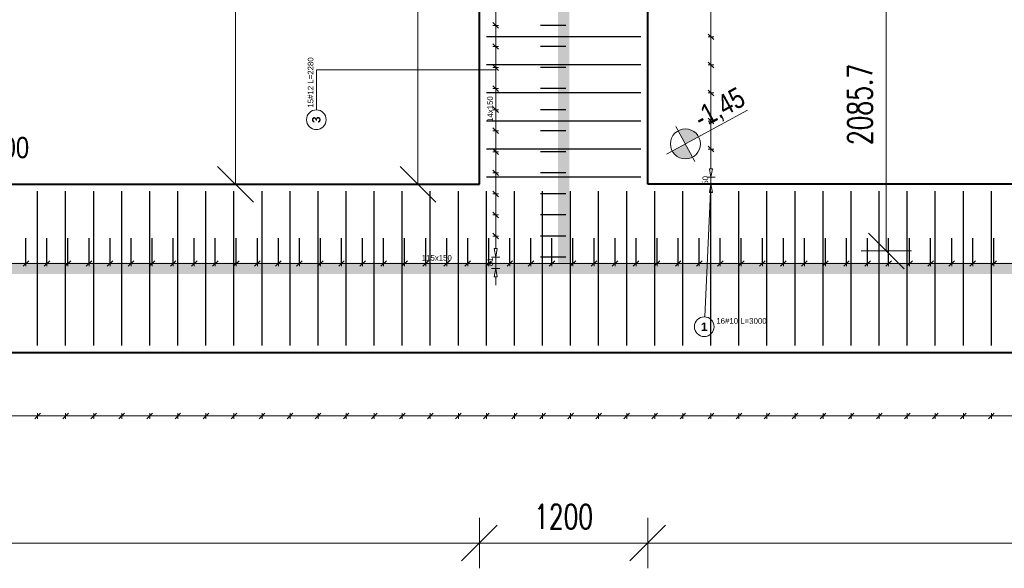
# Model space of a CAD drawing. Extents: x -274995 to 107519, y -337635 to 244261.
# Tile 11 of 49: x 52430 to 59450, y -60697 to -56789. Entities that reach past the tile are written whole.
import ezdxf

# ---------------------------------------------------------------- set-up
doc = ezdxf.new("R2010")
doc.units = 0
doc.header["$LTSCALE"] = 10
doc.header["$MEASUREMENT"] = 0
for name, color, linetype, lineweight in [('P-Linia1', 3, 'Continuous', 40), ('P-Opis', 1, 'Continuous', 18), ('P-Opis fundamenty', 193, 'Continuous', 9), ('P-Wymiar', 254, 'Continuous', 9)]:
    doc.layers.add(name, color=color, linetype=linetype, lineweight=lineweight)
doc.layers.add('RCAD_opis rozkładu', color=7, linetype='Continuous')
doc.layers.add('RCAD_rozkład pręta', color=7, linetype='Continuous')
doc.styles.add('_Fd Opis', font='arial.ttf', dxfattribs={"width": 0.8})
doc.styles.add('ROMANS', font='romans.shx', dxfattribs={"width": 0.7})
doc.styles.add('style1', font='arial.ttf')
doc.styles.add('style3', font='arialbd.ttf')
doc.dimstyles.new('A100', dxfattribs={"dimscale": 100, "dimtxt": 1.75, "dimasz": 0.1, "dimexe": 0, "dimexo": 0, "dimgap": 1, "dimtad": 1, "dimdec": 4, "dimrnd": 0.1, "dimdsep": 46, "dimtxsty": 'ROMANS', "dimblk": '[[[[[[[[', "dimcen": 2, "dimdle": 2, "dimse1": 1, "dimse2": 1, "dimclrd": 256, "dimclrt": 1, "dimadec": 0, "dimazin": 0, "dimtfac": 1, "dimtdec": 4, "dimtix": 1, "dimtmove": 2, "dimatfit": 3, "dimldrblk": '[[[[[[[[', "dimfxl": 1, "dimtvp": 0.6, "dimtolj": 1, "dimlwd": 9, "dimarcsym": 0})

# ---------------------------------------------------------------- blocks, each defined once
blk = doc.blocks.new('[[[[[[[[')
at = {"layer": 'P-Wymiar'}
for p, q in [((0, 18), (0, -18)), ((-12.73, -12.73), (12.73, 12.73)), ((0, 0), (-4.63, 0))]:
    blk.add_line(p, q, dxfattribs=at)
blk = doc.blocks.new('*D506')
at = {"layer": 'Defpoints', "color": 0, "transparency": 16777216}
for p in [(55367.6, -56350.5), (58608.4, -56350.5), (55367.6, -58436.1)]:
    blk.add_point(p, dxfattribs=at)
at = {"layer": 'P-Wymiar', "lineweight": 9, "transparency": 16777216}
blk.add_line((58608.4, -58426.1), (58608.4, -56360.5), dxfattribs=at)
at = {"layer": 'P-Wymiar', "lineweight": 9, "transparency": 16777216, "xscale": 10, "yscale": 10, "zscale": 10}
for p, rotation in [((58608.4, -56350.5), 90), ((58608.4, -58436.1), 270)]:
    blk.add_blockref('[[[[[[[[', p, dxfattribs=dict(at, rotation=rotation))
at = {"layer": 'P-Wymiar', "color": 1, "transparency": 16777216, "insert": (58420.9, -57393.3), "char_height": 175, "attachment_point": 5, "rotation": 90, "style": 'ROMANS'}
blk.add_mtext('\\A1;2085.7', dxfattribs=at)
blk = doc.blocks.new('*D564')
at = {"layer": 'Defpoints', "color": 0, "transparency": 16777216}
for p in [(47432.8, -57961.1), (55707.7, -57961.1), (55707.7, -60517.2)]:
    blk.add_point(p, dxfattribs=at)
at = {"layer": 'P-Wymiar', "lineweight": 9, "transparency": 16777216}
blk.add_line((47442.8, -60517.2), (55697.7, -60517.2), dxfattribs=at)
at = {"layer": 'P-Wymiar', "lineweight": 9, "transparency": 16777216, "xscale": 10, "yscale": 10, "zscale": 10, "rotation": 180}
blk.add_blockref('[[[[[[[[', (47432.8, -60517.2), dxfattribs=at)
at = {"layer": 'P-Wymiar', "lineweight": 9, "transparency": 16777216, "xscale": 10, "yscale": 10, "zscale": 10}
blk.add_blockref('[[[[[[[[', (55707.7, -60517.2), dxfattribs=at)
at = {"layer": 'P-Wymiar', "color": 1, "transparency": 16777216, "insert": (51570.3, -60329.7), "char_height": 175, "attachment_point": 5, "style": 'ROMANS'}
blk.add_mtext('\\A1;8275', dxfattribs=at)
blk = doc.blocks.new('*D565')
at = {"layer": 'Defpoints', "color": 0, "transparency": 16777216}
for p in [(55707.7, -57961.1), (56907.7, -57961.1), (56907.7, -60517.2)]:
    blk.add_point(p, dxfattribs=at)
at = {"layer": 'P-Wymiar', "lineweight": 9, "transparency": 16777216}
blk.add_line((55717.7, -60517.2), (56897.7, -60517.2), dxfattribs=at)
at = {"layer": 'P-Wymiar', "lineweight": 9, "transparency": 16777216, "xscale": 10, "yscale": 10, "zscale": 10, "rotation": 180}
blk.add_blockref('[[[[[[[[', (55707.7, -60517.2), dxfattribs=at)
at = {"layer": 'P-Wymiar', "lineweight": 9, "transparency": 16777216, "xscale": 10, "yscale": 10, "zscale": 10}
blk.add_blockref('[[[[[[[[', (56907.7, -60517.2), dxfattribs=at)
at = {"layer": 'P-Wymiar', "color": 1, "transparency": 16777216, "insert": (56307.7, -60329.7), "char_height": 175, "attachment_point": 5, "style": 'ROMANS'}
blk.add_mtext('\\A1;1200', dxfattribs=at)
blk = doc.blocks.new('*D591')
at = {"layer": 'Defpoints', "color": 0, "transparency": 16777216}
for p in [(56907.7, -57961.1), (63532.7, -57961.1), (63532.7, -60517.2)]:
    blk.add_point(p, dxfattribs=at)
at = {"layer": 'P-Wymiar', "lineweight": 9, "transparency": 16777216}
blk.add_line((56917.7, -60517.2), (63522.7, -60517.2), dxfattribs=at)
at = {"layer": 'P-Wymiar', "lineweight": 9, "transparency": 16777216, "xscale": 10, "yscale": 10, "zscale": 10, "rotation": 180}
blk.add_blockref('[[[[[[[[', (56907.7, -60517.2), dxfattribs=at)
at = {"layer": 'P-Wymiar', "lineweight": 9, "transparency": 16777216, "xscale": 10, "yscale": 10, "zscale": 10}
blk.add_blockref('[[[[[[[[', (63532.7, -60517.2), dxfattribs=at)
at = {"layer": 'P-Wymiar', "color": 1, "transparency": 16777216, "insert": (60220.2, -60329.7), "char_height": 175, "attachment_point": 5, "style": 'ROMANS'}
blk.add_mtext('\\A1;6625', dxfattribs=at)
blk = doc.blocks.new('A$C798F0764')
at = {"layer": 'P-Opis'}
h = blk.add_hatch(color=1, dxfattribs=at)
h.dxf.hatch_style = 1
h.paths.add_polyline_path([(87, -43), (-30, -160, 0.414214), (204, -160)])
h.paths.add_polyline_path([(-30, 74), (87, -43), (204, 74, 0.414214)])
at = {"layer": 'P-Opis', "color": 1}
for p, q in [((-80, -210), (636, 506)), ((-68, 111), (241, -198))]:
    blk.add_line(p, q, dxfattribs=at)
blk.add_circle((87, -43), 165, dxfattribs=at)
blk = doc.blocks.new('*D599')
at = {"layer": 'Defpoints', "color": 0, "transparency": 16777216}
for p in [(55269.6, -54861.1), (55707.7, -54861.1), (55707.7, -57961.1)]:
    blk.add_point(p, dxfattribs=at)
at = {"layer": 'P-Wymiar', "lineweight": 9, "transparency": 16777216}
blk.add_line((55269.6, -57951.1), (55269.6, -54871.1), dxfattribs=at)
at = {"layer": 'P-Wymiar', "lineweight": 9, "transparency": 16777216, "xscale": 10, "yscale": 10, "zscale": 10}
for p, rotation in [((55269.6, -54861.1), 90), ((55269.6, -57961.1), 270)]:
    blk.add_blockref('[[[[[[[[', p, dxfattribs=dict(at, rotation=rotation))
at = {"layer": 'P-Wymiar', "color": 1, "transparency": 16777216, "insert": (55082.1, -56411.1), "char_height": 175, "attachment_point": 5, "rotation": 90, "style": 'ROMANS'}
blk.add_mtext('\\A1;3100', dxfattribs=at)
blk = doc.blocks.new('*D641')
at = {"layer": 'Defpoints', "color": 0, "transparency": 16777216}
for p in [(50807.7, -48116.1), (50807.7, -57961.1), (53968.9, -57961.1)]:
    blk.add_point(p, dxfattribs=at)
at = {"layer": 'P-Wymiar', "lineweight": 9, "transparency": 16777216}
blk.add_line((53968.9, -48126.1), (53968.9, -57951.1), dxfattribs=at)
at = {"layer": 'P-Wymiar', "lineweight": 9, "transparency": 16777216, "xscale": 10, "yscale": 10, "zscale": 10}
for p, rotation in [((53968.9, -48116.1), 90), ((53968.9, -57961.1), 270)]:
    blk.add_blockref('[[[[[[[[', p, dxfattribs=dict(at, rotation=rotation))
at = {"layer": 'P-Wymiar', "color": 1, "transparency": 16777216, "insert": (53781.4, -53038.6), "char_height": 175, "attachment_point": 5, "rotation": 90, "style": 'ROMANS'}
blk.add_mtext('\\A1;9845', dxfattribs=at)

msp = doc.modelspace()

# ---------------------------------------------------------------- linework, layer by layer
at = {"layer": 'Defpoints', "color": 40, "true_color": 0xe7c923, "const_width": 80}
for points in [[(64132.71154, -53461.12697), (64132.71154, -58561.12831), (56307.74774, -58561.12831), (56307.74774, -54861.12697)], [(56307.74774, -58561.12831), (46832.74774, -58561.12831), (46832.76952, -54861.12697)]]:
    msp.add_lwpolyline(points, dxfattribs=at)
at = {"layer": 'P-Linia1'}
for points in [[(40007.78413, -59161.12697), (64732.71154, -59161.12697), (64732.71154, -43866.12831), (50782.74774, -43866.12831)], [(55707.74774, -57961.12697), (55707.74774, -45066.12831)], [(56907.74774, -57961.12697), (56907.74774, -45066.12831), (63532.71154, -45066.12831), (63532.71154, -57961.12697), (56907.74774, -57961.12697)], [(47432.76952, -57961.12697), (55707.74774, -57961.12697)]]:
    msp.add_lwpolyline(points, dxfattribs=at)
at = {"layer": 'RCAD_opis rozkładu', "color": 8, "lineweight": 0}
for p, q in [((55823.8821, -56830.21066), (55823.8821, -56680.21066)), ((57358.23148, -56711.12697), (57358.23148, -56911.12697)), ((55843.8821, -56850.21066), (55803.8821, -56810.21066)), ((55803.8821, -56830.21066), (55843.8821, -56830.21066)), ((55823.8821, -56980.21066), (55823.8821, -56830.21066)), ((57338.23148, -56891.12697), (57378.23148, -56931.12697)), ((57378.23148, -56911.12697), (57338.23148, -56911.12697)), ((57358.23148, -56911.12697), (57358.23148, -57111.12697)), ((55843.8821, -57000.21066), (55803.8821, -56960.21066)), ((55803.8821, -56980.21066), (55843.8821, -56980.21066)), ((55823.8821, -57130.21066), (55823.8821, -56980.21066)), ((55843.8821, -57150.21066), (55803.8821, -57110.21066)), ((55803.8821, -57130.21066), (55843.8821, -57130.21066)), ((55823.8821, -57280.21066), (55823.8821, -57130.21066)), ((57338.23148, -57091.12697), (57378.23148, -57131.12697)), ((57378.23148, -57111.12697), (57338.23148, -57111.12697)), ((57358.23148, -57111.12697), (57358.23148, -57311.12697)), ((54545.13293, -57145.28456), (55823.8821, -57145.28456)), ((54545.13293, -57145.28456), (54545.13293, -57431.74586)), ((55843.8821, -57300.21066), (55803.8821, -57260.21066)), ((55803.8821, -57280.21066), (55843.8821, -57280.21066)), ((55823.8821, -57430.21066), (55823.8821, -57280.21066)), ((57338.23148, -57291.12697), (57378.23148, -57331.12697)), ((57378.23148, -57311.12697), (57338.23148, -57311.12697)), ((57358.23148, -57311.12697), (57358.23148, -57511.12697)), ((55843.8821, -57450.21066), (55803.8821, -57410.21066)), ((55803.8821, -57430.21066), (55843.8821, -57430.21066)), ((55823.8821, -57505.21066), (55823.8821, -57430.21066)), ((55823.8821, -57505.21066), (55823.8821, -57580.21066)), ((57338.23148, -57491.12697), (57378.23148, -57531.12697)), ((57378.23148, -57511.12697), (57338.23148, -57511.12697)), ((57358.23148, -57511.12697), (57358.23148, -57711.12697)), ((55803.8821, -57560.21066), (55843.8821, -57600.21066)), ((55803.8821, -57580.21066), (55843.8821, -57580.21066)), ((55823.8821, -57580.21066), (55823.8821, -57730.21066)), ((57338.23148, -57691.12697), (57378.23148, -57731.12697)), ((55803.8821, -57710.21066), (55843.8821, -57750.21066)), ((55803.8821, -57730.21066), (55843.8821, -57730.21066)), ((55823.8821, -57730.21066), (55823.8821, -57880.21066)), ((57378.23148, -57711.12697), (57338.23148, -57711.12697)), ((57358.23148, -57711.12697), (57358.23148, -57851.12697)), ((55803.8821, -57860.21066), (55843.8821, -57900.21066)), ((55803.8821, -57880.21066), (55843.8821, -57880.21066)), ((55823.8821, -57880.21066), (55823.8821, -58030.21066)), ((57358.23148, -57911.12697), (57348.23148, -57851.12697)), ((57368.23148, -57851.12697), (57348.23148, -57851.12697)), ((57368.23148, -57851.12697), (57358.23148, -57911.12697)), ((57313.94508, -58906.37074), (57358.23148, -57961.12697)), ((57388.23148, -57911.12697), (57328.23148, -57911.12697)), ((57388.23148, -57961.12697), (57328.23148, -57961.12697)), ((57348.23148, -58021.12697), (57358.23148, -57961.12697)), ((57358.23148, -57911.12697), (57358.23148, -57961.12697)), ((57358.23148, -57961.12697), (57368.23148, -58021.12697)), ((55803.8821, -58010.21066), (55843.8821, -58050.21066)), ((55803.8821, -58030.21066), (55843.8821, -58030.21066)), ((55823.8821, -58030.21066), (55823.8821, -58180.21066)), ((57348.23148, -58021.12697), (57368.23148, -58021.12697)), ((57358.23148, -58081.12697), (57358.23148, -58021.12697)), ((55803.8821, -58160.21066), (55843.8821, -58200.21066)), ((55803.8821, -58180.21066), (55843.8821, -58180.21066)), ((55823.8821, -58180.21066), (55823.8821, -58330.21066)), ((55803.8821, -58310.21066), (55843.8821, -58350.21066)), ((55803.8821, -58330.21066), (55843.8821, -58330.21066)), ((55823.8821, -58330.21066), (55823.8821, -58420.21066)), ((55823.8821, -58480.21066), (55813.8821, -58420.21066)), ((55833.8821, -58420.21066), (55813.8821, -58420.21066)), ((55833.8821, -58420.21066), (55823.8821, -58480.21066)), ((52474.62377, -58526.12697), (52324.62377, -58526.12697)), ((52494.62377, -58506.12697), (52454.62377, -58546.12697)), ((52474.62377, -58506.12697), (52474.62377, -58546.12697)), ((52624.62377, -58526.12697), (52474.62377, -58526.12697)), ((52644.62377, -58506.12697), (52604.62377, -58546.12697)), ((52624.62377, -58506.12697), (52624.62377, -58546.12697)), ((52774.62377, -58526.12697), (52624.62377, -58526.12697)), ((52794.62377, -58506.12697), (52754.62377, -58546.12697)), ((52774.62377, -58506.12697), (52774.62377, -58546.12697)), ((52924.62377, -58526.12697), (52774.62377, -58526.12697)), ((52944.62377, -58506.12697), (52904.62377, -58546.12697)), ((52924.62377, -58506.12697), (52924.62377, -58546.12697)), ((53074.62377, -58526.12697), (52924.62377, -58526.12697)), ((53094.62377, -58506.12697), (53054.62377, -58546.12697)), ((53074.62377, -58506.12697), (53074.62377, -58546.12697)), ((53224.62377, -58526.12697), (53074.62377, -58526.12697)), ((53244.62377, -58506.12697), (53204.62377, -58546.12697)), ((53224.62377, -58506.12697), (53224.62377, -58546.12697)), ((53374.62377, -58526.12697), (53224.62377, -58526.12697)), ((53394.62377, -58506.12697), (53354.62377, -58546.12697)), ((53374.62377, -58506.12697), (53374.62377, -58546.12697)), ((53524.62377, -58526.12697), (53374.62377, -58526.12697)), ((53544.62377, -58506.12697), (53504.62377, -58546.12697)), ((53524.62377, -58506.12697), (53524.62377, -58546.12697)), ((53674.62377, -58526.12697), (53524.62377, -58526.12697)), ((53694.62377, -58506.12697), (53654.62377, -58546.12697)), ((53674.62377, -58506.12697), (53674.62377, -58546.12697)), ((53824.62377, -58526.12697), (53674.62377, -58526.12697)), ((53844.62377, -58506.12697), (53804.62377, -58546.12697)), ((53824.62377, -58506.12697), (53824.62377, -58546.12697)), ((53974.62377, -58526.12697), (53824.62377, -58526.12697)), ((53994.62377, -58506.12697), (53954.62377, -58546.12697)), ((53974.62377, -58506.12697), (53974.62377, -58546.12697)), ((54124.62377, -58526.12697), (53974.62377, -58526.12697)), ((54144.62377, -58506.12697), (54104.62377, -58546.12697)), ((54124.62377, -58506.12697), (54124.62377, -58546.12697)), ((54274.62377, -58526.12697), (54124.62377, -58526.12697)), ((54294.62377, -58506.12697), (54254.62377, -58546.12697)), ((54274.62377, -58506.12697), (54274.62377, -58546.12697)), ((54424.62377, -58526.12697), (54274.62377, -58526.12697)), ((54444.62377, -58506.12697), (54404.62377, -58546.12697)), ((54424.62377, -58506.12697), (54424.62377, -58546.12697)), ((54574.62377, -58526.12697), (54424.62377, -58526.12697)), ((54594.62377, -58506.12697), (54554.62377, -58546.12697)), ((54574.62377, -58506.12697), (54574.62377, -58546.12697)), ((54724.62377, -58526.12697), (54574.62377, -58526.12697)), ((54744.62377, -58506.12697), (54704.62377, -58546.12697)), ((54724.62377, -58506.12697), (54724.62377, -58546.12697)), ((54874.62377, -58526.12697), (54724.62377, -58526.12697)), ((54894.62377, -58506.12697), (54854.62377, -58546.12697)), ((54874.62377, -58506.12697), (54874.62377, -58546.12697)), ((55024.62377, -58526.12697), (54874.62377, -58526.12697)), ((55044.62377, -58506.12697), (55004.62377, -58546.12697)), ((55024.62377, -58506.12697), (55024.62377, -58546.12697)), ((55174.62377, -58526.12697), (55024.62377, -58526.12697)), ((55194.62377, -58506.12697), (55154.62377, -58546.12697)), ((55174.62377, -58506.12697), (55174.62377, -58546.12697)), ((55324.62377, -58526.12697), (55174.62377, -58526.12697)), ((55344.62377, -58506.12697), (55304.62377, -58546.12697)), ((55324.62377, -58506.12697), (55324.62377, -58546.12697)), ((55399.62377, -58526.12697), (55324.62377, -58526.12697)), ((55399.62377, -58526.12697), (55474.62377, -58526.12697)), ((55454.62377, -58546.12697), (55494.62377, -58506.12697)), ((55474.62377, -58506.12697), (55474.62377, -58546.12697)), ((55474.62377, -58526.12697), (55624.62377, -58526.12697)), ((55604.62377, -58546.12697), (55644.62377, -58506.12697)), ((55624.62377, -58506.12697), (55624.62377, -58546.12697)), ((55624.62377, -58526.12697), (55774.62377, -58526.12697)), ((55754.62377, -58546.12697), (55794.62377, -58506.12697)), ((55774.62377, -58506.12697), (55774.62377, -58546.12697)), ((55774.62377, -58526.12697), (55924.62377, -58526.12697)), ((55793.8821, -58480.21066), (55853.8821, -58480.21066)), ((55823.8821, -58480.21066), (55823.8821, -58561.12831)), ((55904.62377, -58546.12697), (55944.62377, -58506.12697)), ((55924.62377, -58506.12697), (55924.62377, -58546.12697)), ((55924.62377, -58526.12697), (56074.62377, -58526.12697)), ((56054.62377, -58546.12697), (56094.62377, -58506.12697)), ((56074.62377, -58506.12697), (56074.62377, -58546.12697)), ((56074.62377, -58526.12697), (56224.62377, -58526.12697)), ((56204.62377, -58546.12697), (56244.62377, -58506.12697)), ((56224.62377, -58506.12697), (56224.62377, -58546.12697)), ((56224.62377, -58526.12697), (56374.62377, -58526.12697)), ((56354.62377, -58546.12697), (56394.62377, -58506.12697)), ((56374.62377, -58506.12697), (56374.62377, -58546.12697)), ((56374.62377, -58526.12697), (56524.62377, -58526.12697)), ((56504.62377, -58546.12697), (56544.62377, -58506.12697)), ((56524.62377, -58506.12697), (56524.62377, -58546.12697)), ((56524.62377, -58526.12697), (56674.62377, -58526.12697)), ((56654.62377, -58546.12697), (56694.62377, -58506.12697)), ((56674.62377, -58506.12697), (56674.62377, -58546.12697)), ((56674.62377, -58526.12697), (56824.62377, -58526.12697)), ((56804.62377, -58546.12697), (56844.62377, -58506.12697)), ((56824.62377, -58506.12697), (56824.62377, -58546.12697)), ((56824.62377, -58526.12697), (56974.62377, -58526.12697)), ((56954.62377, -58546.12697), (56994.62377, -58506.12697)), ((56974.62377, -58506.12697), (56974.62377, -58546.12697)), ((56974.62377, -58526.12697), (57124.62377, -58526.12697)), ((57104.62377, -58546.12697), (57144.62377, -58506.12697)), ((57124.62377, -58506.12697), (57124.62377, -58546.12697)), ((57124.62377, -58526.12697), (57274.62377, -58526.12697)), ((57254.62377, -58546.12697), (57294.62377, -58506.12697)), ((57274.62377, -58506.12697), (57274.62377, -58546.12697)), ((57274.62377, -58526.12697), (57424.62377, -58526.12697)), ((57404.62377, -58546.12697), (57444.62377, -58506.12697)), ((57424.62377, -58506.12697), (57424.62377, -58546.12697)), ((57424.62377, -58526.12697), (57574.62377, -58526.12697)), ((57554.62377, -58546.12697), (57594.62377, -58506.12697)), ((57574.62377, -58506.12697), (57574.62377, -58546.12697)), ((57574.62377, -58526.12697), (57724.62377, -58526.12697)), ((57704.62377, -58546.12697), (57744.62377, -58506.12697)), ((57724.62377, -58506.12697), (57724.62377, -58546.12697)), ((57724.62377, -58526.12697), (57874.62377, -58526.12697)), ((57854.62377, -58546.12697), (57894.62377, -58506.12697)), ((57874.62377, -58506.12697), (57874.62377, -58546.12697)), ((57874.62377, -58526.12697), (58024.62377, -58526.12697)), ((58004.62377, -58546.12697), (58044.62377, -58506.12697)), ((58024.62377, -58506.12697), (58024.62377, -58546.12697)), ((58024.62377, -58526.12697), (58174.62377, -58526.12697)), ((58154.62377, -58546.12697), (58194.62377, -58506.12697)), ((58174.62377, -58506.12697), (58174.62377, -58546.12697)), ((58174.62377, -58526.12697), (58324.62377, -58526.12697)), ((58304.62377, -58546.12697), (58344.62377, -58506.12697)), ((58324.62377, -58506.12697), (58324.62377, -58546.12697)), ((58324.62377, -58526.12697), (58474.62377, -58526.12697)), ((58454.62377, -58546.12697), (58494.62377, -58506.12697)), ((58474.62377, -58506.12697), (58474.62377, -58546.12697)), ((58474.62377, -58526.12697), (58624.62377, -58526.12697)), ((58604.62377, -58546.12697), (58644.62377, -58506.12697)), ((58624.62377, -58506.12697), (58624.62377, -58546.12697)), ((58624.62377, -58526.12697), (58774.62377, -58526.12697)), ((58754.62377, -58546.12697), (58794.62377, -58506.12697)), ((58774.62377, -58506.12697), (58774.62377, -58546.12697)), ((58774.62377, -58526.12697), (58924.62377, -58526.12697)), ((58904.62377, -58546.12697), (58944.62377, -58506.12697)), ((58924.62377, -58506.12697), (58924.62377, -58546.12697)), ((58924.62377, -58526.12697), (59074.62377, -58526.12697)), ((59054.62377, -58546.12697), (59094.62377, -58506.12697)), ((59074.62377, -58506.12697), (59074.62377, -58546.12697)), ((59074.62377, -58526.12697), (59224.62377, -58526.12697)), ((59204.62377, -58546.12697), (59244.62377, -58506.12697)), ((59224.62377, -58506.12697), (59224.62377, -58546.12697)), ((59224.62377, -58526.12697), (59374.62377, -58526.12697)), ((59354.62377, -58546.12697), (59394.62377, -58506.12697)), ((59374.62377, -58506.12697), (59374.62377, -58546.12697)), ((59374.62377, -58526.12697), (59524.62377, -58526.12697)), ((55853.8821, -58561.12831), (55793.8821, -58561.12831)), ((55813.8821, -58621.12831), (55823.8821, -58561.12831)), ((55823.8821, -58561.12831), (55833.8821, -58621.12831)), ((55813.8821, -58621.12831), (55833.8821, -58621.12831)), ((55823.8821, -58681.12831), (55823.8821, -58621.12831)), ((52537.78413, -59631.61071), (52577.78413, -59591.61071)), ((52557.78413, -59631.61071), (52557.78413, -59591.61071)), ((52737.78413, -59631.61071), (52777.78413, -59591.61071)), ((52757.78413, -59631.61071), (52757.78413, -59591.61071)), ((52937.78413, -59631.61071), (52977.78413, -59591.61071)), ((52957.78413, -59631.61071), (52957.78413, -59591.61071)), ((53137.78413, -59631.61071), (53177.78413, -59591.61071)), ((53157.78413, -59631.61071), (53157.78413, -59591.61071)), ((53337.78413, -59631.61071), (53377.78413, -59591.61071)), ((53357.78413, -59631.61071), (53357.78413, -59591.61071)), ((53537.78413, -59631.61071), (53577.78413, -59591.61071)), ((53557.78413, -59631.61071), (53557.78413, -59591.61071)), ((53737.78413, -59631.61071), (53777.78413, -59591.61071)), ((53757.78413, -59631.61071), (53757.78413, -59591.61071)), ((53937.78413, -59631.61071), (53977.78413, -59591.61071)), ((53957.78413, -59631.61071), (53957.78413, -59591.61071)), ((54137.78413, -59631.61071), (54177.78413, -59591.61071)), ((54157.78413, -59631.61071), (54157.78413, -59591.61071)), ((54337.78413, -59631.61071), (54377.78413, -59591.61071)), ((54357.78413, -59631.61071), (54357.78413, -59591.61071)), ((54537.78413, -59631.61071), (54577.78413, -59591.61071)), ((54557.78413, -59631.61071), (54557.78413, -59591.61071)), ((54737.78413, -59631.61071), (54777.78413, -59591.61071)), ((54757.78413, -59631.61071), (54757.78413, -59591.61071)), ((54937.78413, -59631.61071), (54977.78413, -59591.61071)), ((54957.78413, -59631.61071), (54957.78413, -59591.61071)), ((55137.78413, -59631.61071), (55177.78413, -59591.61071)), ((55157.78413, -59631.61071), (55157.78413, -59591.61071)), ((55337.78413, -59631.61071), (55377.78413, -59591.61071)), ((55357.78413, -59631.61071), (55357.78413, -59591.61071)), ((55537.78413, -59631.61071), (55577.78413, -59591.61071)), ((55557.78413, -59631.61071), (55557.78413, -59591.61071)), ((55737.78413, -59631.61071), (55777.78413, -59591.61071)), ((55757.78413, -59631.61071), (55757.78413, -59591.61071)), ((55937.78413, -59631.61071), (55977.78413, -59591.61071)), ((55957.78413, -59631.61071), (55957.78413, -59591.61071)), ((56137.78413, -59631.61071), (56177.78413, -59591.61071)), ((56157.78413, -59631.61071), (56157.78413, -59591.61071)), ((56337.78413, -59631.61071), (56377.78413, -59591.61071)), ((56357.78413, -59631.61071), (56357.78413, -59591.61071)), ((56537.78413, -59631.61071), (56577.78413, -59591.61071)), ((56557.78413, -59631.61071), (56557.78413, -59591.61071)), ((56737.78413, -59631.61071), (56777.78413, -59591.61071)), ((56757.78413, -59631.61071), (56757.78413, -59591.61071)), ((56937.78413, -59631.61071), (56977.78413, -59591.61071)), ((56957.78413, -59631.61071), (56957.78413, -59591.61071)), ((57137.78413, -59631.61071), (57177.78413, -59591.61071)), ((57157.78413, -59631.61071), (57157.78413, -59591.61071)), ((57337.78413, -59631.61071), (57377.78413, -59591.61071)), ((57357.78413, -59631.61071), (57357.78413, -59591.61071)), ((57537.78413, -59631.61071), (57577.78413, -59591.61071)), ((57557.78413, -59631.61071), (57557.78413, -59591.61071)), ((57737.78413, -59631.61071), (57777.78413, -59591.61071)), ((57757.78413, -59631.61071), (57757.78413, -59591.61071)), ((57937.78413, -59631.61071), (57977.78413, -59591.61071)), ((57957.78413, -59631.61071), (57957.78413, -59591.61071)), ((58137.78413, -59631.61071), (58177.78413, -59591.61071)), ((58157.78413, -59631.61071), (58157.78413, -59591.61071)), ((58337.78413, -59631.61071), (58377.78413, -59591.61071)), ((58357.78413, -59631.61071), (58357.78413, -59591.61071)), ((58537.78413, -59631.61071), (58577.78413, -59591.61071)), ((58557.78413, -59631.61071), (58557.78413, -59591.61071)), ((58737.78413, -59631.61071), (58777.78413, -59591.61071)), ((58757.78413, -59631.61071), (58757.78413, -59591.61071)), ((58937.78413, -59631.61071), (58977.78413, -59591.61071)), ((58957.78413, -59631.61071), (58957.78413, -59591.61071)), ((59137.78413, -59631.61071), (59177.78413, -59591.61071)), ((59157.78413, -59631.61071), (59157.78413, -59591.61071)), ((59337.78413, -59631.61071), (59377.78413, -59591.61071)), ((59357.78413, -59631.61071), (59357.78413, -59591.61071)), ((52357.78413, -59611.61071), (52557.78413, -59611.61071)), ((52557.78413, -59611.61071), (52757.78413, -59611.61071)), ((52757.78413, -59611.61071), (52957.78413, -59611.61071)), ((52957.78413, -59611.61071), (53157.78413, -59611.61071)), ((53157.78413, -59611.61071), (53357.78413, -59611.61071)), ((53357.78413, -59611.61071), (53557.78413, -59611.61071)), ((53557.78413, -59611.61071), (53757.78413, -59611.61071)), ((53757.78413, -59611.61071), (53957.78413, -59611.61071)), ((53957.78413, -59611.61071), (54157.78413, -59611.61071)), ((54157.78413, -59611.61071), (54357.78413, -59611.61071)), ((54357.78413, -59611.61071), (54557.78413, -59611.61071)), ((54557.78413, -59611.61071), (54757.78413, -59611.61071)), ((54757.78413, -59611.61071), (54957.78413, -59611.61071)), ((54957.78413, -59611.61071), (55157.78413, -59611.61071)), ((55157.78413, -59611.61071), (55357.78413, -59611.61071)), ((55357.78413, -59611.61071), (55557.78413, -59611.61071)), ((55557.78413, -59611.61071), (55757.78413, -59611.61071)), ((55757.78413, -59611.61071), (55957.78413, -59611.61071)), ((55957.78413, -59611.61071), (56157.78413, -59611.61071)), ((56157.78413, -59611.61071), (56357.78413, -59611.61071)), ((56357.78413, -59611.61071), (56557.78413, -59611.61071)), ((56557.78413, -59611.61071), (56757.78413, -59611.61071)), ((56757.78413, -59611.61071), (56957.78413, -59611.61071)), ((56957.78413, -59611.61071), (57157.78413, -59611.61071)), ((57157.78413, -59611.61071), (57357.78413, -59611.61071)), ((57357.78413, -59611.61071), (57557.78413, -59611.61071)), ((57557.78413, -59611.61071), (57757.78413, -59611.61071)), ((57757.78413, -59611.61071), (57957.78413, -59611.61071)), ((57957.78413, -59611.61071), (58157.78413, -59611.61071)), ((58157.78413, -59611.61071), (58357.78413, -59611.61071)), ((58357.78413, -59611.61071), (58557.78413, -59611.61071)), ((58557.78413, -59611.61071), (58757.78413, -59611.61071)), ((58757.78413, -59611.61071), (58957.78413, -59611.61071)), ((58957.78413, -59611.61071), (59157.78413, -59611.61071)), ((59157.78413, -59611.61071), (59357.78413, -59611.61071)), ((59357.78413, -59611.61071), (59557.78413, -59611.61071))]:
    msp.add_line(p, q, dxfattribs=at)
for centre in [(54545.13293, -57501.74586), (57310.66905, -58976.29404)]:
    msp.add_circle(centre, 70, dxfattribs=at)
at = {"layer": 'RCAD_rozkład pręta', "color": 7, "linetype": 'ByBlock', "lineweight": 30}
for p, q in [((56322.78413, -56830.21066), (56142.78485, -56830.21066)), ((56857.74774, -56911.12697), (55757.74774, -56911.12697)), ((56322.78413, -56980.21066), (56142.78485, -56980.21066)), ((56857.74774, -57111.12697), (55757.74774, -57111.12697)), ((56322.78413, -57130.21066), (56142.78485, -57130.21066)), ((56857.74774, -57311.12697), (55757.74774, -57311.12697)), ((56322.78413, -57280.21066), (56142.78485, -57280.21066)), ((56322.78413, -57430.21066), (56142.78485, -57430.21066)), ((56857.74774, -57511.12697), (55757.74774, -57511.12697)), ((56322.78413, -57580.21066), (56142.78485, -57580.21066)), ((56857.74774, -57711.12697), (55757.74774, -57711.12697)), ((56322.78413, -57730.21066), (56142.78485, -57730.21066)), ((56322.78413, -57880.21066), (56142.78485, -57880.21066)), ((56857.74774, -57911.12697), (55757.74774, -57911.12697)), ((52557.78413, -59111.12697), (52557.78413, -58011.12697)), ((52757.78413, -59111.12697), (52757.78413, -58011.12697)), ((52957.78413, -59111.12697), (52957.78413, -58011.12697)), ((53157.78413, -59111.12697), (53157.78413, -58011.12697)), ((53357.78413, -59111.12697), (53357.78413, -58011.12697)), ((53557.78413, -59111.12697), (53557.78413, -58011.12697)), ((53757.78413, -59111.12697), (53757.78413, -58011.12697)), ((53957.78413, -59111.12697), (53957.78413, -58011.12697)), ((54157.78413, -59111.12697), (54157.78413, -58011.12697)), ((54357.78413, -59111.12697), (54357.78413, -58011.12697)), ((54557.78413, -59111.12697), (54557.78413, -58011.12697)), ((54757.78413, -59111.12697), (54757.78413, -58011.12697)), ((54957.78413, -59111.12697), (54957.78413, -58011.12697)), ((55157.78413, -59111.12697), (55157.78413, -58011.12697)), ((55357.78413, -59111.12697), (55357.78413, -58011.12697)), ((55557.78413, -59111.12697), (55557.78413, -58011.12697)), ((55757.78413, -59111.12697), (55757.78413, -58011.12697)), ((55957.78413, -59111.12697), (55957.78413, -58011.12697)), ((56322.78413, -58030.21066), (56142.78485, -58030.21066)), ((56157.78413, -59111.12697), (56157.78413, -58011.12697)), ((56357.78413, -59111.12697), (56357.78413, -58011.12697)), ((56557.78413, -59111.12697), (56557.78413, -58011.12697)), ((56757.78413, -59111.12697), (56757.78413, -58011.12697)), ((56957.78413, -59111.12697), (56957.78413, -58011.12697)), ((57157.78413, -59111.12697), (57157.78413, -58011.12697)), ((57357.78413, -59111.12697), (57357.78413, -58011.12697)), ((57557.78413, -59111.12697), (57557.78413, -58011.12697)), ((57757.78413, -59111.12697), (57757.78413, -58011.12697)), ((57957.78413, -59111.12697), (57957.78413, -58011.12697)), ((58157.78413, -59111.12697), (58157.78413, -58011.12697)), ((58357.78413, -59111.12697), (58357.78413, -58011.12697)), ((58557.78413, -59111.12697), (58557.78413, -58011.12697)), ((58757.78413, -59111.12697), (58757.78413, -58011.12697)), ((58957.78413, -59111.12697), (58957.78413, -58011.12697)), ((59157.78413, -59111.12697), (59157.78413, -58011.12697)), ((59357.78413, -59111.12697), (59357.78413, -58011.12697)), ((56322.78413, -58180.21066), (56142.78485, -58180.21066)), ((52474.62377, -58526.12697), (52474.62377, -58346.1277)), ((52624.62377, -58526.12697), (52624.62377, -58346.1277)), ((52774.62377, -58526.12697), (52774.62377, -58346.1277)), ((52924.62377, -58526.12697), (52924.62377, -58346.1277)), ((53074.62377, -58526.12697), (53074.62377, -58346.1277)), ((53224.62377, -58526.12697), (53224.62377, -58346.1277)), ((53374.62377, -58526.12697), (53374.62377, -58346.1277)), ((53524.62377, -58526.12697), (53524.62377, -58346.1277)), ((53674.62377, -58526.12697), (53674.62377, -58346.1277)), ((53824.62377, -58526.12697), (53824.62377, -58346.1277)), ((53974.62377, -58526.12697), (53974.62377, -58346.1277)), ((54124.62377, -58526.12697), (54124.62377, -58346.1277)), ((54274.62377, -58526.12697), (54274.62377, -58346.1277)), ((54424.62377, -58526.12697), (54424.62377, -58346.1277)), ((54574.62377, -58526.12697), (54574.62377, -58346.1277)), ((54724.62377, -58526.12697), (54724.62377, -58346.1277)), ((54874.62377, -58526.12697), (54874.62377, -58346.1277)), ((55024.62377, -58526.12697), (55024.62377, -58346.1277)), ((55174.62377, -58526.12697), (55174.62377, -58346.1277)), ((55324.62377, -58526.12697), (55324.62377, -58346.1277)), ((55474.62377, -58526.12697), (55474.62377, -58346.1277)), ((55624.62377, -58526.12697), (55624.62377, -58346.1277)), ((55774.62377, -58526.12697), (55774.62377, -58346.1277)), ((55924.62377, -58526.12697), (55924.62377, -58346.1277)), ((56074.62377, -58526.12697), (56074.62377, -58346.1277)), ((56322.78413, -58330.21066), (56142.78485, -58330.21066)), ((56224.62377, -58526.12697), (56224.62377, -58346.1277)), ((56374.62377, -58526.12697), (56374.62377, -58346.1277)), ((56524.62377, -58526.12697), (56524.62377, -58346.1277)), ((56674.62377, -58526.12697), (56674.62377, -58346.1277)), ((56824.62377, -58526.12697), (56824.62377, -58346.1277)), ((56974.62377, -58526.12697), (56974.62377, -58346.1277)), ((57124.62377, -58526.12697), (57124.62377, -58346.1277)), ((57274.62377, -58526.12697), (57274.62377, -58346.1277)), ((57424.62377, -58526.12697), (57424.62377, -58346.1277)), ((57574.62377, -58526.12697), (57574.62377, -58346.1277)), ((57724.62377, -58526.12697), (57724.62377, -58346.1277)), ((57874.62377, -58526.12697), (57874.62377, -58346.1277)), ((58024.62377, -58526.12697), (58024.62377, -58346.1277)), ((58174.62377, -58526.12697), (58174.62377, -58346.1277)), ((58324.62377, -58526.12697), (58324.62377, -58346.1277)), ((58474.62377, -58526.12697), (58474.62377, -58346.1277)), ((58624.62377, -58526.12697), (58624.62377, -58346.1277)), ((58774.62377, -58526.12697), (58774.62377, -58346.1277)), ((58924.62377, -58526.12697), (58924.62377, -58346.1277)), ((59074.62377, -58526.12697), (59074.62377, -58346.1277)), ((59224.62377, -58526.12697), (59224.62377, -58346.1277)), ((59374.62377, -58526.12697), (59374.62377, -58346.1277)), ((56322.78413, -58480.21066), (56142.78485, -58480.21066))]:
    msp.add_line(p, q, dxfattribs=at)

# ---------------------------------------------------------------- block references
at = {"layer": 'P-Opis fundamenty', "color": 1, "xscale": 0.65, "yscale": 0.65, "zscale": 0.65, "rotation": 343.5684437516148}
msp.add_blockref('A$C798F0764', (57129.93599, -57631.07666), dxfattribs=at)

# ---------------------------------------------------------------- texts
at = {"layer": 'P-Opis fundamenty', "insert": (57260.49113, -57516.20039), "char_height": 146.25, "attachment_point": 4, "rotation": 28.568443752, "style": '_Fd Opis'}
msp.add_mtext('{\\W0.8;-1,45}', dxfattribs=at)
at = {"layer": 'P-Opis fundamenty', "insert": (51751.13962, -57701.11891), "char_height": 152.1, "attachment_point": 4, "style": '_Fd Opis'}
msp.add_mtext('1200x400', dxfattribs=at)
at = {"layer": 'RCAD_opis rozkładu', "color": 2, "char_height": 40, "rotation": 90, "style": 'style1'}
for s, insert, attachment_point in [('15#12 L=2280', (54504.4508, -57236.65718), 5), ('14x150', (55804.30502, -57517.49579), 7), ('50', (57338.6544, -57964.70814), 7), ('81', (55804.30502, -58545.48531), 7)]:
    msp.add_mtext(s, dxfattribs=dict(at, insert=insert, attachment_point=attachment_point))
at = {"layer": 'RCAD_opis rozkładu', "color": 1, "insert": (54545.13293, -57501.74586), "char_height": 60, "attachment_point": 5, "rotation": 90, "style": 'style3'}
msp.add_mtext('3', dxfattribs=at)
at = {"layer": 'RCAD_opis rozkładu', "color": 2, "char_height": 40, "style": 'style1'}
for s, insert, attachment_point in [('115x150', (55296.79976, -58506.54989), 7), ('16#10 L=3000', (57575.75773, -58935.59827), 5)]:
    msp.add_mtext(s, dxfattribs=dict(at, insert=insert, attachment_point=attachment_point))
at = {"layer": 'RCAD_opis rozkładu', "color": 1, "insert": (57310.66905, -58976.29404), "char_height": 60, "attachment_point": 5, "style": 'style3'}
msp.add_mtext('1', dxfattribs=at)

# ---------------------------------------------------------------- dimensions: what is measured, and where the dimension line sits
at = {"layer": 'P-Wymiar'}
for base, p1, p2, picture, middle in [((53968.93382, -57961.12697), (50807.66892, -48116.12831), (50807.66892, -57961.12697), '*D641', (53781.43382, -53038.62764)), ((55269.56758, -54861.12697), (55707.74774, -57961.12697), (55707.74774, -54861.12697), '*D599', (55082.06758, -56411.12697)), ((58608.44697, -56350.47526), (55367.55449, -58436.12697), (55367.55449, -56350.47526), '*D506', (58420.94697, -57393.30111))]:
    dim = msp.add_linear_dim(base=base, p1=p1, p2=p2, angle=90, dimstyle='A100', dxfattribs=at)
    dim.commit()
    dim.dimension.update_dxf_attribs({"geometry": picture, "text_midpoint": middle})
for base, p1, p2, picture, middle in [((55707.74774, -60517.21496), (47432.76952, -57961.12697), (55707.74774, -57961.12697), '*D564', (51570.25863, -60329.71496)), ((56907.74774, -60517.21496), (55707.74774, -57961.12697), (56907.74774, -57961.12697), '*D565', (56307.74774, -60329.71496)), ((63532.71154, -60517.21496), (56907.74774, -57961.12697), (63532.71154, -57961.12697), '*D591', (60220.22964, -60329.71496))]:
    dim = msp.add_linear_dim(base=base, p1=p1, p2=p2, dimstyle='A100', dxfattribs=at)
    dim.commit()
    dim.dimension.update_dxf_attribs({"geometry": picture, "text_midpoint": middle})

doc.saveas('drawing.dxf')
